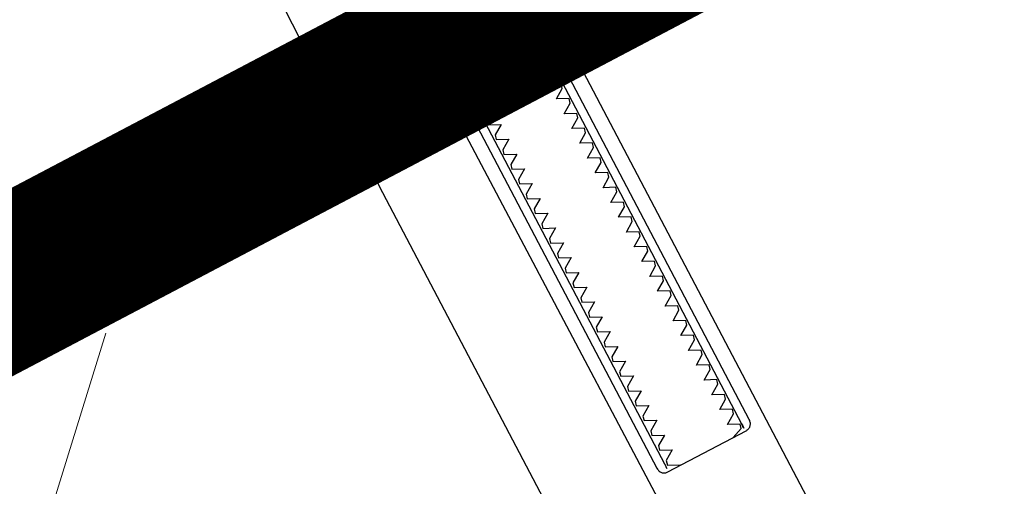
# Model space of a CAD drawing. Header units: metres. Extents: x 7408630 to 7411134, y 5569633 to 5570339.
# Tile 46 of 76: x 7410490.2038 to 7410490.3217, y 5569904.0726 to 5569904.1284. Entities that reach past the tile are written whole.
import ezdxf
from ezdxf.enums import TextEntityAlignment as Align

# ---------------------------------------------------------------- set-up
doc = ezdxf.new("R2010")
doc.units = ezdxf.units.M
doc.header["$MEASUREMENT"] = 0
doc.linetypes.add('HIDDEN2', pattern=[4.762499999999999, 3.175, -1.5875])
doc.layers.add('0-wypos-sanitarne', color=1, linetype='Continuous')
for name, color, linetype, lineweight in [('1_POSADZKA PODZIAŁY', 151, 'Continuous', 0), ('1_POSADZKI COKOŁY', 170, 'Continuous', 0), ('Istn-widok', 1, 'Continuous', 15), ('OPIS POM NOWE', 140, 'Continuous', 5), ('Opis_pom', 9, 'Continuous', 18)]:
    doc.layers.add(name, color=color, linetype=linetype, lineweight=lineweight)
doc.layers.add('Wyburzenia', color=7, linetype='Continuous', lineweight=13, true_color=0xb0b0b0)
doc.styles.add('ARIAL', font='tahoma.ttf')

# ---------------------------------------------------------------- blocks, each defined once
blk = doc.blocks.new('okno 2')
at = {"layer": 'Istn-widok'}
blk.add_lwpolyline([(48605.98171475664, -198714.5611054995), (48354.98171475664, -198714.5611054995)], dxfattribs=at)
blk = doc.blocks.new('A$C19D82A3D')
blk.add_lwpolyline([(5, 10), (10.00000000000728, 15)])
blk = doc.blocks.new('99400_TOP')
for points in [[(0.2001297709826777, 0.1647002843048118), (0.2002560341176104, 0.1557064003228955)], [(0.1688113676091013, 0.1458473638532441), (0.1695974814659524, 0.1455477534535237), (0.1703916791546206, 0.1452702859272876), (0.1711933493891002, 0.1450152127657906), (0.1720018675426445, 0.1447827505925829), (0.1720018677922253, 0.08031715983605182)], [(0.1975719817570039, 0.155726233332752), (0.1974890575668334, 0.1558612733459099), (0.1973859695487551, 0.1559816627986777), (0.1972651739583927, 0.1560843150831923), (0.197129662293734, 0.1561666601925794), (0.1969828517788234, 0.1562261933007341), (0.1968283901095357, 0.1562621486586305), (0.1966708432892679, 0.1562732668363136), (0.1957709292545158, 0.1562646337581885)], [(0.1748331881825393, 0.1423173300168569), (0.1748331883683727, 0.0943173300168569)], [(0.185232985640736, 0.09431733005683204), (0.1852329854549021, 0.1423173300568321)]]:
    blk.add_lwpolyline(points)
for points in [[(0.196474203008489, 0.156581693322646), (0.1962610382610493, 0.1565562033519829), (0.1960458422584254, 0.1564806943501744), (0.1958501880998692, 0.1563513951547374), (0.1956574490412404, 0.1561404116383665, 0.1322312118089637), (0.1955147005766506, 0.1556406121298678), (0.1954635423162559, 0.1490875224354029)], [(0.1988485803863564, 0.1542954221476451), (0.1989777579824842, 0.1542984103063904), (0.1991257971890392, 0.1543104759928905), (0.1992680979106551, 0.1543424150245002), (0.1994052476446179, 0.1543952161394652), (0.1995335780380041, 0.1544676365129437), (0.1996495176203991, 0.1545579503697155), (0.1997513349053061, 0.1546646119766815), (0.2000730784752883, 0.1551156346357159, 0.1584813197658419), (0.2002560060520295, 0.1557062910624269)], [(0.197680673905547, 0.1552832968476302, 0.4153364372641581), (0.1986940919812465, 0.1542930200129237)], [(0.180312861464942, 0.1439259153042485, 0.1257130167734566), (0.1946644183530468, 0.1477392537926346, 0.1214387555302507), (0.1951890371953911, 0.1482294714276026, -0.2621187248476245), (0.2000015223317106, 0.1396802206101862), (0.2000015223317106, 0.05968022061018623, -0.414213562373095), (0.1900015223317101, 0.04968022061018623), (0.187516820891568, 0.04968022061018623, 0.405518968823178), (0.1880019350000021, 0.05017999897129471), (0.1880019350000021, 0.05087999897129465, 0.414213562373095), (0.1875019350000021, 0.05137999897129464), (0.1725019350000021, 0.05137999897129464, 0.414213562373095), (0.1720019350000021, 0.05087999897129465), (0.1720019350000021, 0.05017999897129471, 0.4055189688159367), (0.1724870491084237, 0.04968022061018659, 0.001664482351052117), (0.1599349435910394, 0.04967999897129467)], [(0.1720018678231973, 0.07231715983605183), (0.1720018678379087, 0.06851732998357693, 0.4142135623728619), (0.1722018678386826, 0.06831732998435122), (0.1846190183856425, 0.0683173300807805), (0.1878018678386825, 0.06831733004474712, 0.4142135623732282), (0.1880018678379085, 0.06851733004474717), (0.1880018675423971, 0.1448466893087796), (0.1888489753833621, 0.145098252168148), (0.1896882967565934, 0.145374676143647), (0.1905190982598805, 0.1456757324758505), (0.1913406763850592, 0.146001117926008), (0.1921523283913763, 0.1463505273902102), (0.1929533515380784, 0.1467236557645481), (0.1937430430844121, 0.1471201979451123), (0.1945592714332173, 0.1475620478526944), (0.1946451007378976, 0.1476168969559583), (0.1947280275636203, 0.1476784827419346), (0.1948076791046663, 0.1477465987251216), (0.1948833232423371, 0.1478211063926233), (0.1949541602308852, 0.1479015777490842), (0.1950189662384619, 0.1479867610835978)], [(0.1764747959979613, 0.09331733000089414, 0.1828355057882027), (0.17636514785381, 0.09340682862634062), (0.1751477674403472, 0.09381415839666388, 0.05005514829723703), (0.175001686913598, 0.09407570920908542), (0.1750016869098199, 0.094358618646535, 0.05005512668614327), (0.1751477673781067, 0.09462016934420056), (0.1763651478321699, 0.09502749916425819, 0.7198969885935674), (0.176365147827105, 0.09540682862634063), (0.1751477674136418, 0.09581415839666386, 0.05005514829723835), (0.1750016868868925, 0.09607570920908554), (0.1750016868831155, 0.09635861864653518, 0.05005512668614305), (0.1751477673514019, 0.09662016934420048), (0.1763651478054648, 0.09702749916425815, 0.7198969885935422), (0.1763651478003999, 0.0974068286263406), (0.1751477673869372, 0.09781415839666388, 0.05005514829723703), (0.1750016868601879, 0.09807570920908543), (0.1750016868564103, 0.098358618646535, 0.05005512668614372), (0.1751477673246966, 0.09862016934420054), (0.1763651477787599, 0.09902749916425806, 0.7198969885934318), (0.1763651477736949, 0.09940682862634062), (0.1751477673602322, 0.09981415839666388, 0.05005514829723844), (0.1750016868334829, 0.1000757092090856), (0.1750016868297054, 0.1003586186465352, 0.05005512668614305), (0.1751477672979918, 0.1006201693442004), (0.1763651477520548, 0.1010274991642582, 0.7198969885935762), (0.1763651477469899, 0.1014068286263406), (0.1751477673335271, 0.1018141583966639, 0.05005514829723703), (0.1750016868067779, 0.1020757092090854), (0.1750016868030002, 0.102358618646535, 0.05005512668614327), (0.175147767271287, 0.1026201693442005), (0.1763651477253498, 0.1030274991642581, 0.7198969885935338), (0.1763651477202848, 0.1034068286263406), (0.1751477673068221, 0.1038141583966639, 0.05005514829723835), (0.1750016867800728, 0.1040757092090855), (0.1750016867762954, 0.1043586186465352, 0.05005512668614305), (0.1751477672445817, 0.1046201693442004), (0.1763651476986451, 0.1050274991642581, 0.7198969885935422), (0.1763651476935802, 0.1054068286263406), (0.175147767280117, 0.1058141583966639, 0.05005514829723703), (0.1750016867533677, 0.1060757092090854), (0.1750016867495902, 0.106358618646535, 0.05005512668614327), (0.1751477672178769, 0.1066201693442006), (0.1763651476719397, 0.1070274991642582, 0.7198969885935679), (0.1763651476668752, 0.1074068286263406), (0.175147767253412, 0.1078141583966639, 0.05005514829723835), (0.1750016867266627, 0.1080757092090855), (0.1750016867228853, 0.1083586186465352, 0.05005512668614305), (0.1751477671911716, 0.1086201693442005), (0.1763651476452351, 0.1090274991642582, 0.7198969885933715), (0.1763651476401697, 0.1094068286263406), (0.1751477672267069, 0.1098141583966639, 0.05005514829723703), (0.1750016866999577, 0.1100757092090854), (0.1750016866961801, 0.110358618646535, 0.05005512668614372), (0.1751477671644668, 0.1106201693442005), (0.1763651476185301, 0.1110274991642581, 0.7198969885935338), (0.1763651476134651, 0.1114068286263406), (0.1751477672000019, 0.1118141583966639, 0.05005514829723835), (0.1750016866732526, 0.1120757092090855), (0.1750016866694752, 0.1123586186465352, 0.05005512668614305), (0.175147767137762, 0.1126201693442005), (0.1763651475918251, 0.1130274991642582, 0.7198969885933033), (0.1763651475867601, 0.1134068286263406), (0.1751477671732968, 0.1138141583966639, 0.05005514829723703), (0.1750016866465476, 0.1140757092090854), (0.17500168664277, 0.114358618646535, 0.05005512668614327), (0.1751477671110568, 0.1146201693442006), (0.17636514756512, 0.1150274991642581, 0.7198969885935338), (0.176365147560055, 0.1154068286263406), (0.1751477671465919, 0.1158141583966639, 0.05005514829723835), (0.1750016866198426, 0.1160757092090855), (0.1750016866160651, 0.1163586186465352, 0.05005512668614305), (0.175147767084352, 0.1166201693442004), (0.1763651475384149, 0.1170274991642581, 0.7198969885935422), (0.17636514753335, 0.1174068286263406), (0.1751477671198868, 0.1178141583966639, 0.05005514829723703), (0.1750016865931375, 0.1180757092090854), (0.1750016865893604, 0.118358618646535, 0.05005512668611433), (0.175147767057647, 0.1186201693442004), (0.1763651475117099, 0.1190274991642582, 0.7198969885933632), (0.1763651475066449, 0.1194068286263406), (0.1751477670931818, 0.1198141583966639, 0.05005514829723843), (0.1750016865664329, 0.1200757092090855), (0.175001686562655, 0.1203586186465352, 0.05005512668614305), (0.1751477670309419, 0.1206201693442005), (0.1763651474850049, 0.1210274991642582, 0.7198969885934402), (0.1763651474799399, 0.1214068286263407), (0.1751477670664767, 0.1218141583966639, 0.05005514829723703), (0.1750016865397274, 0.1220757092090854), (0.1750016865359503, 0.122358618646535, 0.05005512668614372), (0.1751477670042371, 0.1226201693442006), (0.1763651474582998, 0.1230274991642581, 0.7198969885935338), (0.1763651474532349, 0.1234068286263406), (0.1751477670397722, 0.1238141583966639, 0.05005514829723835), (0.1750016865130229, 0.1240757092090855), (0.1750016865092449, 0.1243586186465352, 0.05005512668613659), (0.1751477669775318, 0.1246201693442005), (0.1763651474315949, 0.1250274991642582, 0.7198969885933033), (0.1763651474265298, 0.1254068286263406), (0.1751477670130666, 0.125814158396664, 0.05005514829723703), (0.1750016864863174, 0.1260757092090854), (0.1750016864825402, 0.126358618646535, 0.05005512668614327), (0.175147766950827, 0.1266201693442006), (0.1763651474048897, 0.1270274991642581, 0.7198969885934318), (0.1763651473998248, 0.1274068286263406), (0.1751477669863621, 0.127814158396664, 0.05005514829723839), (0.1750016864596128, 0.1280757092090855), (0.1750016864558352, 0.1283586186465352, 0.050055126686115), (0.1751477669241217, 0.1286201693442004), (0.1763651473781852, 0.1290274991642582, 0.719896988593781), (0.1763651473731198, 0.1294068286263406), (0.175147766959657, 0.129814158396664, 0.05005514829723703), (0.1750016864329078, 0.1300757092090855), (0.1750016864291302, 0.130358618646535, 0.05005512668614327), (0.1751477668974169, 0.1306201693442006), (0.1763651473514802, 0.1310274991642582, 0.7198969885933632), (0.1763651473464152, 0.1314068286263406), (0.1751477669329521, 0.131814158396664, 0.05005514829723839), (0.1750016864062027, 0.1320757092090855), (0.1750016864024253, 0.1323586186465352, 0.05005512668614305), (0.1751477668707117, 0.1326201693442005), (0.176365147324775, 0.1330274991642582, 0.7198969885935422), (0.1763651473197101, 0.1334068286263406), (0.1751477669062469, 0.1338141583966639, 0.05005514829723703), (0.1750016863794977, 0.1340757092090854), (0.1750016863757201, 0.134358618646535, 0.05005512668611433), (0.1751477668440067, 0.1346201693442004), (0.1763651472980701, 0.1350274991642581, 0.7198969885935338), (0.1763651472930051, 0.1354068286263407), (0.175147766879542, 0.1358141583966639, 0.05005514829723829), (0.1750016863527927, 0.1360757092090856), (0.1750016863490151, 0.1363586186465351, 0.05005512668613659), (0.1751477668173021, 0.1366201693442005), (0.176365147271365, 0.1370274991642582, 0.7198969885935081), (0.1763651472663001, 0.1374068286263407), (0.1751477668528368, 0.1378141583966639, 0.05005514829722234), (0.1750016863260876, 0.1380757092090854), (0.17500168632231, 0.138358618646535, 0.05005512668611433), (0.1751477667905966, 0.1386201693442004), (0.17636514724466, 0.1390274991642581, 0.7198969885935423), (0.1763651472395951, 0.1394068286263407), (0.1751477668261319, 0.1398141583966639, 0.05005514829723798), (0.1750016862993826, 0.1400757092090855), (0.1750016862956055, 0.1403586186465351, 0.05005512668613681), (0.175147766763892, 0.1406201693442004), (0.1763651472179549, 0.1410274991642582, 0.7198969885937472), (0.17636514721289, 0.1414068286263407), (0.1751477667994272, 0.1418141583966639, 0.05005514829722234), (0.1750016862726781, 0.1420757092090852), (0.1750016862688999, 0.1423586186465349, 0.05005512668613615), (0.1751477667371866, 0.1426201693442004), (0.1763651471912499, 0.1430274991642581, 0.4745941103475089), (0.1764747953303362, 0.1433173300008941)], [(0.1835285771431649, 0.143317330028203, 0.4745939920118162), (0.1836382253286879, 0.1430274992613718), (0.1848556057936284, 0.1426201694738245, 0.0500551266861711), (0.1850016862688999, 0.1423586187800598), (0.1850016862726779, 0.1420757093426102, 0.05005514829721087), (0.1848556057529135, 0.1418141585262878), (0.183638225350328, 0.1414068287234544, 0.7198969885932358), (0.183638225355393, 0.1410274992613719), (0.1848556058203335, 0.1406201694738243, 0.05005512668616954), (0.1850016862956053, 0.14035861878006), (0.1850016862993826, 0.1400757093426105, 0.05005514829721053), (0.1848556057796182, 0.1398141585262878), (0.1836382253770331, 0.1394068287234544, 0.7198969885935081), (0.183638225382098, 0.1390274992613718), (0.1848556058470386, 0.1386201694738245, 0.05005512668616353), (0.18500168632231, 0.1383586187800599), (0.1850016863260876, 0.1380757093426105, 0.05005514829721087), (0.1848556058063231, 0.1378141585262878), (0.1836382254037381, 0.1374068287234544, 0.7198969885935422), (0.1836382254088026, 0.1370274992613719), (0.1848556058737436, 0.1366201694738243, 0.05005512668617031), (0.1850016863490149, 0.1363586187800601), (0.1850016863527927, 0.1360757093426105, 0.05005514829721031), (0.1848556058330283, 0.1358141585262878), (0.1836382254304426, 0.1354068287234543, 0.7198969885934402), (0.1836382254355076, 0.1350274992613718), (0.1848556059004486, 0.1346201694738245, 0.05005512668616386), (0.1850016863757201, 0.1343586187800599), (0.1850016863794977, 0.1340757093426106, 0.05005514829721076), (0.1848556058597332, 0.1338141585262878), (0.1836382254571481, 0.1334068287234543, 0.7198969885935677), (0.1836382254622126, 0.1330274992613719), (0.1848556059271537, 0.1326201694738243, 0.05005512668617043), (0.185001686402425, 0.1323586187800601), (0.1850016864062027, 0.1320757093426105, 0.05005514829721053), (0.1848556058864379, 0.1318141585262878), (0.1836382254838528, 0.1314068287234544, 0.7198969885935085), (0.1836382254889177, 0.1310274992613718), (0.1848556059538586, 0.1306201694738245, 0.05005512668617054), (0.1850016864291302, 0.13035861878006), (0.1850016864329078, 0.1300757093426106, 0.05005514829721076), (0.1848556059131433, 0.1298141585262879), (0.1836382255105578, 0.1294068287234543, 0.7198969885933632), (0.1836382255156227, 0.1290274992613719), (0.1848556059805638, 0.1286201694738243, 0.05005512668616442), (0.1850016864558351, 0.1283586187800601), (0.1850016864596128, 0.1280757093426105, 0.05005514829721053), (0.184855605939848, 0.1278141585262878), (0.1836382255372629, 0.1274068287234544, 0.7198969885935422), (0.1836382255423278, 0.1270274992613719), (0.1848556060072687, 0.1266201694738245, 0.05005512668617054), (0.1850016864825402, 0.12635861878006), (0.1850016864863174, 0.1260757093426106, 0.05005514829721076), (0.1848556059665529, 0.125814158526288), (0.1836382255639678, 0.1254068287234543, 0.7198969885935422), (0.1836382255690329, 0.1250274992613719), (0.1848556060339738, 0.1246201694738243, 0.05005512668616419), (0.1850016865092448, 0.1243586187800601), (0.1850016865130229, 0.1240757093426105, 0.05005514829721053), (0.184855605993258, 0.1238141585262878), (0.183638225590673, 0.1234068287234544, 0.7198969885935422), (0.1836382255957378, 0.1230274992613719), (0.1848556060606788, 0.1226201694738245, 0.05005512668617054), (0.1850016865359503, 0.12235861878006), (0.1850016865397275, 0.1220757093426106, 0.05005514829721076), (0.184855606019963, 0.1218141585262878), (0.1836382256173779, 0.1214068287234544, 0.7198969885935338), (0.1836382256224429, 0.1210274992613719), (0.1848556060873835, 0.1206201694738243, 0.05005512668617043), (0.1850016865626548, 0.12035861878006), (0.185001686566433, 0.1200757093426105, 0.05005514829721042), (0.1848556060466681, 0.1198141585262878), (0.1836382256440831, 0.1194068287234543, 0.7198969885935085), (0.1836382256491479, 0.1190274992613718), (0.1848556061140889, 0.1186201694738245, 0.05005512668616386), (0.1850016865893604, 0.11835861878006), (0.1850016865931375, 0.1180757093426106, 0.05005514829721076), (0.184855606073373, 0.1178141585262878), (0.183638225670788, 0.1174068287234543, 0.7198969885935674), (0.183638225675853, 0.1170274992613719), (0.1848556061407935, 0.1166201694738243, 0.05005512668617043), (0.1850016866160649, 0.11635861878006), (0.1850016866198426, 0.1160757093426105, 0.05005514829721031), (0.1848556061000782, 0.1158141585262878), (0.1836382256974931, 0.1154068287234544, 0.7198969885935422), (0.183638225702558, 0.1150274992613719), (0.1848556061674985, 0.1146201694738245, 0.05005512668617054), (0.18500168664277, 0.11435861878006), (0.1850016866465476, 0.1140757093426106, 0.05005514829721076), (0.1848556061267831, 0.1138141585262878), (0.1836382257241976, 0.1134068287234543, 0.7198969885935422), (0.1836382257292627, 0.1130274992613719), (0.1848556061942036, 0.1126201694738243, 0.05005512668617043), (0.1850016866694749, 0.1123586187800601), (0.1850016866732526, 0.1120757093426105, 0.05005514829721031), (0.1848556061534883, 0.1118141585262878), (0.1836382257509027, 0.1114068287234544, 0.7198969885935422), (0.1836382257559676, 0.1110274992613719), (0.1848556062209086, 0.1106201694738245, 0.05005512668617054), (0.1850016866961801, 0.11035861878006), (0.1850016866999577, 0.1100757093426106, 0.05005514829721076), (0.1848556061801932, 0.1098141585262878), (0.1836382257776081, 0.1094068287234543, 0.7198969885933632), (0.1836382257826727, 0.1090274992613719), (0.1848556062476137, 0.1086201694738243, 0.05005512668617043), (0.185001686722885, 0.1083586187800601), (0.1850016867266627, 0.1080757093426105, 0.05005514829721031), (0.1848556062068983, 0.1078141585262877), (0.1836382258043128, 0.1074068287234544, 0.7198969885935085), (0.1836382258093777, 0.1070274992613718), (0.1848556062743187, 0.1066201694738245, 0.05005512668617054), (0.1850016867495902, 0.10635861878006), (0.1850016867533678, 0.1060757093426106, 0.05005514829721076), (0.1848556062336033, 0.1058141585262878), (0.1836382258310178, 0.1054068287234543, 0.7198969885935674), (0.1836382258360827, 0.1050274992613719), (0.1848556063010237, 0.1046201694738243, 0.05005512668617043), (0.1850016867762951, 0.1043586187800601), (0.1850016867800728, 0.1040757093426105, 0.05005514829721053), (0.1848556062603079, 0.1038141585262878), (0.1836382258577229, 0.1034068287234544, 0.7198969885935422), (0.1836382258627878, 0.1030274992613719), (0.1848556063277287, 0.1026201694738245, 0.05005512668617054), (0.1850016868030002, 0.10235861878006), (0.1850016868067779, 0.1020757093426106, 0.05005514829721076), (0.1848556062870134, 0.1018141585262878), (0.1836382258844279, 0.1014068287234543, 0.7198969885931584), (0.1836382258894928, 0.1010274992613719), (0.1848556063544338, 0.1006201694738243, 0.05005512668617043), (0.1850016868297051, 0.1003586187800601), (0.1850016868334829, 0.1000757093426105, 0.05005514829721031), (0.184855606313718, 0.09981415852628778), (0.1836382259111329, 0.09940682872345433, 0.7198969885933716), (0.1836382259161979, 0.09902749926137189), (0.1848556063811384, 0.0986201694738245, 0.05005512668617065), (0.1850016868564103, 0.09835861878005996), (0.1850016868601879, 0.09807570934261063, 0.05005514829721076), (0.1848556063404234, 0.09781415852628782), (0.183638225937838, 0.0974068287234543, 0.7198969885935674), (0.1836382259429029, 0.0970274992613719), (0.1848556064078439, 0.09662016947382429, 0.05005512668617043), (0.1850016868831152, 0.09635861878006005), (0.1850016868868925, 0.0960757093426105, 0.05005514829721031), (0.1848556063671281, 0.09581415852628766), (0.183638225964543, 0.09540682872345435, 0.7198969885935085), (0.1836382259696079, 0.09502749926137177), (0.1848556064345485, 0.09462016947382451, 0.05005512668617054), (0.1850016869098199, 0.09435861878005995), (0.185001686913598, 0.09407570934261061, 0.05005514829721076), (0.1848556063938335, 0.09381415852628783), (0.183638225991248, 0.0934068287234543, 0.1828356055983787), (0.18352857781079, 0.0933173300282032)]]:
    blk.add_lwpolyline(points, format="xyb")
blk.add_lwpolyline([(0.1954634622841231, 0.1490808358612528), (0.1954634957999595, 0.1490833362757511), (0.1954635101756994, 0.1490844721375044), (0.1954635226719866, 0.1490855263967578), (0.1954635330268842, 0.1490864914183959), (0.1954635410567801, 0.1490873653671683), (0.1954635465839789, 0.1490881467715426), (0.195463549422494, 0.1490888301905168), (0.1954635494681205, 0.1490894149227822), (0.1954635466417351, 0.1490899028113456), (0.1954635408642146, 0.1490902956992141), (0.1954635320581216, 0.1490905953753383), (0.1954635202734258, 0.1490908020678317), (0.1954634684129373, 0.1490909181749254), (0.1954634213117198, 0.1490906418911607), (0.1954633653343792, 0.1490901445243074), (0.1954633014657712, 0.1490894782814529), (0.1954632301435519, 0.1490886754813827), (0.1954631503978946, 0.149087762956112), (0.1954630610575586, 0.1490867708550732), (0.1954628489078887, 0.1490846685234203), (0.1954625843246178, 0.1490826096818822), (0.1954624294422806, 0.1490816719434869), (0.1954622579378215, 0.1490808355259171), (0.1954620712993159, 0.1490801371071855), (0.1954618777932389, 0.1490796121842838), (0.1954616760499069, 0.1490792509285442), (0.1954614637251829, 0.1490790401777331), (0.1954612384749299, 0.1490789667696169), (0.1954609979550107, 0.1490790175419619), (0.1954607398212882, 0.1490791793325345), (0.1954604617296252, 0.1490794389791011), (0.1954598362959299, 0.1490801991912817), (0.1954591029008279, 0.1490811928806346), (0.1954582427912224, 0.1490823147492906), (0.1954572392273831, 0.1490834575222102), (0.1954561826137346, 0.1490844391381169), (0.1954551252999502, 0.1490852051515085), (0.1954540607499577, 0.149085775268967), (0.1954529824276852, 0.1490861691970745), (0.1954518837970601, 0.1490864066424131), (0.1954507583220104, 0.1490865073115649), (0.195449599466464, 0.149086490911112), (0.1954484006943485, 0.1490863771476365), (0.195447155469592, 0.1490861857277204), (0.1954458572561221, 0.149085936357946), (0.1954430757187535, 0.1490853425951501), (0.1954415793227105, 0.1490850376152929), (0.1954400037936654, 0.1490847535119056), (0.1954383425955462, 0.1490845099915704), (0.1954365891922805, 0.1490843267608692), (0.1954346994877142, 0.1490842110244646), (0.1954325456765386, 0.1490841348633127), (0.1954313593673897, 0.1490841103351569), (0.1954300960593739, 0.1490840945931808), (0.1954287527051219, 0.1490840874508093), (0.195427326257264, 0.1490840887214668), (0.1954258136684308, 0.1490840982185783), (0.1954242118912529, 0.1490841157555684), (0.1954225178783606, 0.1490841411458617), (0.1954207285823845, 0.1490841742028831), (0.1954188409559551, 0.1490842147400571), (0.1954168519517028, 0.1490842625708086), (0.1954147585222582, 0.1490843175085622), (0.1954125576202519, 0.1490843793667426), (0.1954102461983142, 0.1490844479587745), (0.1954078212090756, 0.1490845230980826), (0.1954052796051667, 0.1490846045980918), (0.195402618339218, 0.1490846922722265), (0.1953998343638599, 0.1490847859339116), (0.195396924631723, 0.1490848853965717), (0.1953938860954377, 0.1490849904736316), (0.1953907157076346, 0.149085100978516), (0.1953766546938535, 0.1490855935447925), (0.1953727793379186, 0.1490857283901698), (0.1953687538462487, 0.1490858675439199), (0.1953645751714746, 0.1490860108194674), (0.1953602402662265, 0.149086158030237), (0.195355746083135, 0.1490863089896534), (0.1953510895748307, 0.1490864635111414), (0.1953462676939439, 0.1490866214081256), (0.1953412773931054, 0.1490867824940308), (0.1953361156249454, 0.1490869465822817), (0.1953307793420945, 0.1490871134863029), (0.1953252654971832, 0.1490872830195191), (0.195319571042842, 0.1490874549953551), (0.1953136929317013, 0.1490876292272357), (0.1953076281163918, 0.1490878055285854), (0.1953013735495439, 0.149087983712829), (0.1952949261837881, 0.1490881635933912), (0.1952882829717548, 0.1490883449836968), (0.1952814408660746, 0.1490885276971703), (0.195274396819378, 0.1490887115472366), (0.1952671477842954, 0.1490888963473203), (0.1952596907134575, 0.1490890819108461), (0.1952520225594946, 0.1490892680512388), (0.1952441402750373, 0.149089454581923), (0.195236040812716, 0.1490896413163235), (0.1952277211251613, 0.1490898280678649), (0.1952191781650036, 0.149090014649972), (0.1952104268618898, 0.1490902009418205), (0.1952015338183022, 0.1490903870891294), (0.1951925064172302, 0.1490905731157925), (0.1951833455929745, 0.1490907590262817), (0.1951740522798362, 0.1490909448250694), (0.1951646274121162, 0.1490911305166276), (0.1951550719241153, 0.1490913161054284), (0.1951453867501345, 0.149091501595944), (0.1951355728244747, 0.1490916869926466), (0.1951256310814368, 0.1490918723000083), (0.1951155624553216, 0.1490920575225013), (0.1951053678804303, 0.1490922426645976), (0.1950950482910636, 0.1490924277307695), (0.1950846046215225, 0.1490926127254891), (0.1950740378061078, 0.1490927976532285), (0.1950633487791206, 0.1490929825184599), (0.1950525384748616, 0.1490931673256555), (0.1950416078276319, 0.1490933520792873), (0.1950305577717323, 0.1490935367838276), (0.1950193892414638, 0.1490937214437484), (0.1950081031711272, 0.1490939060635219), (0.1949967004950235, 0.1490940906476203), (0.1949851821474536, 0.1490942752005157), (0.1949735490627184, 0.1490944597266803), (0.1949618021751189, 0.1490946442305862), (0.1949499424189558, 0.1490948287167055), (0.1949379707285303, 0.1490950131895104), (0.194925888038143, 0.1490951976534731), (0.1949136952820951, 0.1490953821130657), (0.1949013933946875, 0.1490955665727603), (0.1948889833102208, 0.1490957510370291), (0.1948764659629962, 0.1490959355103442), (0.1948638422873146, 0.1490961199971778), (0.1948511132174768, 0.149096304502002), (0.1948382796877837, 0.149096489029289), (0.1948253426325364, 0.1490966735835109), (0.1948123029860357, 0.1490968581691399), (0.1946931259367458, 0.1490985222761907), (0.1946400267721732, 0.1490992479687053), (0.1945870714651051, 0.1490999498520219), (0.1945606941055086, 0.1491002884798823), (0.1945344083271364, 0.1491006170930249), (0.1945082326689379, 0.1491009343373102), (0.1944821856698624, 0.1491012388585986), (0.1944562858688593, 0.1491015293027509), (0.194430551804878, 0.1491018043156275), (0.1944050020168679, 0.149102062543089), (0.1943796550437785, 0.1491023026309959), (0.194354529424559, 0.1491025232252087), (0.1943296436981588, 0.1491027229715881), (0.1943050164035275, 0.1491029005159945), (0.1942806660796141, 0.1491030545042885), (0.1942686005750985, 0.1491031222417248), (0.1942566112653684, 0.1491031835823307), (0.1942327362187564, 0.1491032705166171), (0.194220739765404, 0.1491033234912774), (0.1942086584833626, 0.1491034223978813), (0.1941964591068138, 0.1491035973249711), (0.1941841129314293, 0.1491038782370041), (0.1941780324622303, 0.1491040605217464), (0.1941721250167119, 0.1491042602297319), (0.1941663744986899, 0.1491044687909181), (0.19416076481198, 0.1491046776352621), (0.1941552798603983, 0.1491048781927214), (0.1941499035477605, 0.1491050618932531), (0.1941446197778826, 0.1491052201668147), (0.1941394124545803, 0.1491053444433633), (0.1941342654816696, 0.1491054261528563), (0.1941292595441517, 0.1491054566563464), (0.1941245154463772, 0.1491054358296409), (0.1941200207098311, 0.1491053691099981), (0.1941157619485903, 0.1491052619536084), (0.194111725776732, 0.1491051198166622), (0.1941078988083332, 0.14910494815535), (0.1941042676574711, 0.1491047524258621), (0.1941008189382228, 0.149104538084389), (0.1940975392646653, 0.1491043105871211), (0.1940944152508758, 0.1491040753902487), (0.1940914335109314, 0.1491038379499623), (0.1940885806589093, 0.1491036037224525), (0.1940858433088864, 0.1491033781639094), (0.19408320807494, 0.1491031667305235), (0.194080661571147, 0.1491029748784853), (0.1940757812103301, 0.1491026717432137), (0.1940710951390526, 0.1491025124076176), (0.1940664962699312, 0.1491025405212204), (0.1940618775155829, 0.1491027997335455), (0.1940595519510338, 0.1491030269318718), (0.1940573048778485, 0.1491033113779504), (0.1940551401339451, 0.1491036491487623), (0.1940530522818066, 0.1491040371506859), (0.1940510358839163, 0.1491044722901), (0.1940490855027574, 0.1491049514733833), (0.194045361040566, 0.149106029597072), (0.1940418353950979, 0.1491072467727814), (0.1940384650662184, 0.1491085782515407), (0.1940352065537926, 0.1491099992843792), (0.1940320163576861, 0.1491114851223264), (0.1940256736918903, 0.1491145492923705), (0.1940224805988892, 0.1491160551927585), (0.1940192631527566, 0.1491174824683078), (0.1940160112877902, 0.1491187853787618), (0.1940127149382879, 0.1491199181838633), (0.1940093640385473, 0.1491208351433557), (0.1940059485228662, 0.1491214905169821), (0.1940042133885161, 0.1491217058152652), (0.1940024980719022, 0.1491218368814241), (0.1940008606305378, 0.1491218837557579), (0.1939993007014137, 0.149121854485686), (0.1939978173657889, 0.1491217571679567), (0.1939964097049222, 0.1491215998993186), (0.1939950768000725, 0.1491213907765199), (0.1939938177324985, 0.1491211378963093), (0.1939926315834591, 0.149120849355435), (0.1939915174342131, 0.1491205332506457), (0.1939894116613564, 0.1491198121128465), (0.1939873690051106, 0.1491189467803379), (0.1939853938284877, 0.1491179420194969), (0.1939834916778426, 0.1491168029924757), (0.1939816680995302, 0.149115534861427), (0.1939799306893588, 0.1491141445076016), (0.1939782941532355, 0.1491126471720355), (0.1939767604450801, 0.1491110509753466), (0.1939753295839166, 0.1491093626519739), (0.1939740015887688, 0.149107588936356), (0.1939727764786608, 0.1491057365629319), (0.1939716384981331, 0.1491037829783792), (0.1939706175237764, 0.1491017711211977), (0.1939697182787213, 0.1490997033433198), (0.1939689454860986, 0.1490975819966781), (0.1939683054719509, 0.1490954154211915), (0.1939678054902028, 0.1490932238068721), (0.1939674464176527, 0.1490910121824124), (0.1939672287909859, 0.1490887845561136), (0.1939671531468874, 0.1490865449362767), (0.1939672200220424, 0.1490842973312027), (0.19396742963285, 0.1490820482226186), (0.193967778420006, 0.1490798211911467), (0.193968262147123, 0.1490776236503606), (0.1939688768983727, 0.1490754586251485), (0.1939696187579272, 0.1490733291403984), (0.1939704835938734, 0.1490712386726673), (0.1939714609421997, 0.1490692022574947), (0.1939725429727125, 0.1490672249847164), (0.1939737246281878, 0.1490653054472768), (0.1939750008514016, 0.1490634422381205), (0.1939763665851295, 0.1490616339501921), (0.1939778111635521, 0.1490598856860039), (0.1939793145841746, 0.1490582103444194), (0.1939808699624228, 0.1490566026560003), (0.1939841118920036, 0.1490535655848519), (0.1939874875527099, 0.1490507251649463), (0.1939909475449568, 0.1490480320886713), (0.1939944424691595, 0.1490454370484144), (0.1940013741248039, 0.1490403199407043), (0.1940047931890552, 0.1490376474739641), (0.1940081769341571, 0.1490347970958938), (0.194011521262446, 0.149031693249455), (0.1940147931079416, 0.1490282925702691), (0.1940178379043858, 0.1490247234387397), (0.1940206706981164, 0.149020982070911), (0.1940233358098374, 0.1490170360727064), (0.1940258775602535, 0.149012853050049), (0.1940283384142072, 0.1490084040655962), (0.1940295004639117, 0.1490061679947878), (0.1940305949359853, 0.1490039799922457), (0.1940326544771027, 0.148999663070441), (0.1940346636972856, 0.1489952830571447), (0.194035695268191, 0.148993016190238), (0.19403676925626, 0.1489906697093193), (0.1940379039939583, 0.148988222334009), (0.1940391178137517, 0.1489856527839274), (0.194040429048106, 0.1489829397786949), (0.194041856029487, 0.1489800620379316), (0.1940434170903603, 0.148976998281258), (0.1940451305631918, 0.1489737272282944), (0.1940470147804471, 0.148970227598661), (0.1940490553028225, 0.1489665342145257), (0.1940512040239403, 0.1489627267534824), (0.1940534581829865, 0.1489587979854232), (0.1940558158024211, 0.1489547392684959), (0.1940582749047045, 0.1489505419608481), (0.1940608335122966, 0.1489461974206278), (0.1940634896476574, 0.1489416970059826), (0.1940662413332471, 0.1489370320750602), (0.1940690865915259, 0.1489321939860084), (0.1940720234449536, 0.1489271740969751), (0.194075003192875, 0.1489220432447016), (0.194080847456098, 0.1489118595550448), (0.1940865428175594, 0.1489017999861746), (0.194092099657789, 0.1488918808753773), (0.1940975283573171, 0.1488821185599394), (0.194102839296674, 0.1488725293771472), (0.1941080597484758, 0.1488630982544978), (0.1941184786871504, 0.1488443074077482), (0.1941392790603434, 0.1488068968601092), (0.1941599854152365, 0.1487697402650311), (0.1941805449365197, 0.148732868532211), (0.1941907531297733, 0.148714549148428), (0.1942009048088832, 0.1486963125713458), (0.1942109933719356, 0.1486781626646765), (0.1942210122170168, 0.1486601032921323), (0.1942309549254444, 0.1486421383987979), (0.1943359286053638, 0.148452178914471), (0.1943450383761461, 0.1484356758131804), (0.1943540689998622, 0.1484193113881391), (0.1943630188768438, 0.1484030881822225), (0.1943718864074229, 0.148387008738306), (0.1943806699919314, 0.1483710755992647), (0.1943893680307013, 0.1483552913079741), (0.1943979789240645, 0.1483396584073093), (0.1944065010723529, 0.1483241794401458), (0.1944149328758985, 0.1483088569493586), (0.1944232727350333, 0.1482936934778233), (0.194431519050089, 0.148278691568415), (0.1944396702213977, 0.1482638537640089), (0.1944477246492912, 0.1482491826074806), (0.1944556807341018, 0.1482346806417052), (0.1944635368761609, 0.148220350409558), (0.1944712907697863, 0.1482061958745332), (0.194478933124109, 0.148192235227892), (0.1944864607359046, 0.1481784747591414), (0.194493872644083, 0.1481649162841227), (0.1945011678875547, 0.1481515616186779), (0.1945083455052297, 0.1481384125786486), (0.1945154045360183, 0.1481254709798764), (0.1945223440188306, 0.1481127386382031), (0.1945291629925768, 0.1481002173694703), (0.1945358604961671, 0.1480879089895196), (0.1945424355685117, 0.1480758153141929), (0.1945488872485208, 0.1480639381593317), (0.1945552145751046, 0.1480522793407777), (0.1945614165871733, 0.1480408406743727), (0.194567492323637, 0.1480296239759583), (0.194573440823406, 0.1480186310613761), (0.1945792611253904, 0.148007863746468), (0.1945849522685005, 0.1479973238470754), (0.1945905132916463, 0.1479870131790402), (0.1945959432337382, 0.147976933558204), (0.1946012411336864, 0.1479670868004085), (0.1946064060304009, 0.1479574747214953), (0.194611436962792, 0.1479480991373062), (0.1946163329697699, 0.1479389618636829), (0.1946210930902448, 0.1479300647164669), (0.1946257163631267, 0.1479214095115), (0.194630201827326, 0.1479129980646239), (0.1946345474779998, 0.1479048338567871), (0.1946387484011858, 0.1478969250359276), (0.1946428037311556, 0.1478892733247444), (0.1946467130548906, 0.1478818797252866), (0.194650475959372, 0.1478747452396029), (0.1946540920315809, 0.1478678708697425), (0.1946575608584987, 0.1478612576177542), (0.1946608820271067, 0.1478549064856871), (0.1946640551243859, 0.1478488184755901), (0.1946670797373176, 0.1478429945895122), (0.1946699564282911, 0.147837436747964), (0.1946726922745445, 0.1478321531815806), (0.1946752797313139, 0.1478271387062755), (0.1946777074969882, 0.147822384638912), (0.1946799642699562, 0.1478178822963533), (0.1946810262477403, 0.1478157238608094), (0.1946820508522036, 0.1478136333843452), (0.194683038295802, 0.1478116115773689), (0.1946839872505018, 0.1478096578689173), (0.1946848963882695, 0.147807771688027), (0.1946857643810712, 0.1478059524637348), (0.1946865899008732, 0.1478041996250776), (0.1946873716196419, 0.147802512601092), (0.1946881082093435, 0.1478008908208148), (0.1946887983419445, 0.1477993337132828), (0.194689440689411, 0.1477978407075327), (0.1946900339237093, 0.1477964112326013), (0.1946905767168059, 0.1477950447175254), (0.1946910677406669, 0.1477937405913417), (0.1946915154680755, 0.1477925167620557), (0.1946919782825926, 0.1477914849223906), (0.1946924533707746, 0.1477906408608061), (0.1946929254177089, 0.1477899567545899), (0.1946933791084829, 0.1477894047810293), (0.1946937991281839, 0.1477889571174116), (0.1946941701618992, 0.1477885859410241), (0.1946944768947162, 0.1477882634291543), (0.1946947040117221, 0.1477879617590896), (0.1946948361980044, 0.1477876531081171), (0.1946948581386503, 0.1477873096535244), (0.1946947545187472, 0.1477869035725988), (0.1946945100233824, 0.1477864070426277), (0.1946941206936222, 0.1477858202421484), (0.1946936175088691, 0.1477852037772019), (0.1946930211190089, 0.1477845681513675), (0.1946916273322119, 0.1477832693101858), (0.1946900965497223, 0.1477819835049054), (0.1946885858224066, 0.1477807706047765), (0.1946878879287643, 0.147780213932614), (0.1946872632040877, 0.1477797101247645), (0.1946867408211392, 0.147779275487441), (0.1946863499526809, 0.1477789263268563), (0.1946861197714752, 0.1477786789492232), (0.1946860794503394, 0.1477785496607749), (0.1946862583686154, 0.1477785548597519), (0.1946864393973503, 0.147778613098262), (0.1946866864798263, 0.1477787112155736), (0.1946870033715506, 0.1477788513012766), (0.1946873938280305, 0.1477790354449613), (0.1946878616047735, 0.1477792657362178), (0.1946884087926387, 0.1477795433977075), (0.1946890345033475, 0.1477798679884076), (0.1946897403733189, 0.1477802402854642), (0.1946905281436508, 0.1477806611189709), (0.1946913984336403, 0.1477811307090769), (0.1946923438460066, 0.1477816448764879), (0.1946933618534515, 0.1477822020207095), (0.1946944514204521, 0.1477828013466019), (0.1946956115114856, 0.1477834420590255, 0.2695572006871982)], format="xyb", close=True)
blk.add_lwpolyline([(0.1853307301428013, 0.1433173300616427), (0.185416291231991, 0.1433142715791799), (0.1855026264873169, 0.1433047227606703), (0.1855886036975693, 0.1432881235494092), (0.1856730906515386, 0.143263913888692), (0.1857549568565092, 0.143231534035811), (0.1858332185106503, 0.1431906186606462), (0.1859071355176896, 0.1431412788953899), (0.1859759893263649, 0.1430836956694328), (0.1860390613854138, 0.1430180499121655), (0.1860959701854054, 0.1429439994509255), (0.1861478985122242, 0.1428585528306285), (0.1861932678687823, 0.1427626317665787), (0.1862299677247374, 0.1426579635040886), (0.1862565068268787, 0.1425467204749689), (0.186272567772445, 0.1424320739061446), (0.1862779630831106, 0.1423173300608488), (0.1862779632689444, 0.09431733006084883), (0.1862725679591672, 0.09420258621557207), (0.1862565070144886, 0.09408793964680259), (0.1862299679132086, 0.0939766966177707), (0.186193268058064, 0.09387202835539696), (0.1861478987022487, 0.09377610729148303), (0.1860959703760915, 0.09369066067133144), (0.1860390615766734, 0.09361661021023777), (0.1859759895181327, 0.0935509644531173), (0.1859071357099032, 0.09349338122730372), (0.1858332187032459, 0.09344404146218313), (0.1857549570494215, 0.09340312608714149), (0.1856730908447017, 0.09337074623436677), (0.1855886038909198, 0.0933465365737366), (0.1855026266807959, 0.09332993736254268), (0.185416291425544, 0.09332038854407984), (0.1853307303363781, 0.09331733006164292), (0.1747479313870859, 0.09331733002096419), (0.1746614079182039, 0.09332038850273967), (0.1745740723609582, 0.09332993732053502), (0.1744870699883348, 0.093346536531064), (0.17440154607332, 0.09337074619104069), (0.174318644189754, 0.09340312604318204), (0.1742393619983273, 0.09344404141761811), (0.1741644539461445, 0.09349338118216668), (0.1740946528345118, 0.09355096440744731), (0.1740306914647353, 0.09361661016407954), (0.1739729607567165, 0.09369066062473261), (0.1739202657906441, 0.09377610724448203), (0.1738742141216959, 0.09387202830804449), (0.1738369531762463, 0.09397669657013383), (0.1738100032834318, 0.09408793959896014), (0.1737936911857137, 0.09420258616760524), (0.1737882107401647, 0.09431733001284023), (0.1737882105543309, 0.1423173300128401), (0.1737936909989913, 0.1424320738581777), (0.1738100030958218, 0.1425467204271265), (0.1738369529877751, 0.1426579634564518), (0.1738742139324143, 0.1427626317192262), (0.1739202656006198, 0.1428585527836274), (0.1739729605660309, 0.1429439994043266), (0.1740306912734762, 0.1430180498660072), (0.1740946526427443, 0.1430836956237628), (0.1741644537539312, 0.1431412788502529), (0.1742393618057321, 0.1431906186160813), (0.1743186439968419, 0.1432315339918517), (0.1744015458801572, 0.143263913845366), (0.1744870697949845, 0.1432881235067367), (0.1745740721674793, 0.1433047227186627), (0.1746614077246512, 0.14331427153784), (0.1747479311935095, 0.1433173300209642)], close=True)
for centre, radius in [((0.1803149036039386, 0.1479830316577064), 0.002474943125), ((0.1803136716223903, 0.1479812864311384), 0.002274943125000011)]:
    blk.add_circle(centre, radius)
for centre, major_axis, ratio, start_param, end_param in [((0.1984635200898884, 0.156179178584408), (-0.0008915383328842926, -0.0004529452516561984), 0.001080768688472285, 6.273740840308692, 6.283185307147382), ((0.198756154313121, 0.1556875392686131), (0.001499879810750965, 1.886076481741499e-05), 0.01155690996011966, 6.276920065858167, 6.283201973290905), ((0.1986806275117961, 0.1552929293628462), (-0.000999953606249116, -9.632515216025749e-06), 0.002359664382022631, 6.276941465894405, 6.283185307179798), ((0.1984880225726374, 0.1542950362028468), (0.0005011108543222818, 4.834388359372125e-06), 0.008666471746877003, 5.127760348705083, 5.491123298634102), ((0.1986806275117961, 0.1552929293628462), (1.346446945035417e-05, -0.0009999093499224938), 0.4031306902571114, 6.273715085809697, 6.283185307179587), ((0.1988303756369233, 0.1552952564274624), (1.820474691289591e-05, -0.0009998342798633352), 0.7026515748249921, 6.271005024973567, 6.283185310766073), ((0.1803080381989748, 0.1444258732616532), (4.796391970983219e-06, -0.0004999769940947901), 0.006243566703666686, 9.369379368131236e-12, 0.008666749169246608), ((0.1748394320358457, 0.142317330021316), (-3.843840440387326e-12, 0.001), 0.006243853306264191, 4.428536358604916e-09, 1.570796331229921), ((0.1852392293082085, 0.1423173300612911), (3.843840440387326e-12, -0.001), 0.006243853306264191, 3.141592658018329, 4.712388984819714), ((0.1748394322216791, 0.09431733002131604), (3.843840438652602e-12, -0.001000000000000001), 0.006243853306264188, 4.712388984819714, 6.283185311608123), ((0.1852392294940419, 0.09431733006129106), (3.843840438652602e-12, -0.001000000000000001), 0.006243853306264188, 4.712388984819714, 6.283185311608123)]:
    blk.add_ellipse(centre, major_axis=major_axis, ratio=ratio, start_param=start_param, end_param=end_param)
blk = doc.blocks.new('A$Cff2eaf8b')
blk.add_blockref('99400_TOP', (-1.93500011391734e-06, -0.08217999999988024))
blk = doc.blocks.new('A$C142d3faa')
at = {"layer": '1_POSADZKA PODZIAŁY'}
h = blk.add_hatch(dxfattribs=at)
h.set_pattern_fill('_USER', color=256, scale=80, double=1, pattern_type=0)
h.set_pattern_definition([(0, (-58931.34199039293, 199163.1944934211), (0, 80), []), (90, (-58931.34199039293, 199163.1944934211), (-80, 4.898587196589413e-15), [])])
h.paths.add_polyline_path([(28.22535916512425, 1045.606190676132), (175.2253591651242, 1045.606190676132), (175.2253591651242, 1273.606190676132), (408.2253591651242, 1273.606190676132), (408.2253591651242, 1588.606190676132), (65.22535916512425, 1588.606190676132), (65.22535916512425, 1464.606190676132), (38.22535945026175, 1464.606190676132), (38.22535945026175, 1191.606190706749), (63.22535916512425, 1191.606190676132), (63.22535915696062, 1179.606190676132), (27.22535916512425, 1179.606190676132)])
at = {"layer": '1_POSADZKI COKOŁY', "color": 180, "true_color": 0x3022f7, "const_width": 2}
blk.add_lwpolyline([(33.22535916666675, 1050.606190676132), (170.2253591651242, 1050.606190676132), (170.2253591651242, 1278.606266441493), (414.2253591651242, 1278.602569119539), (414.2253591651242, 1583.606190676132), (70.22535918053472, 1583.606190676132), (70.22535956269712, 1459.606190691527), (43.22535944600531, 1459.60619060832), (43.22535922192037, 1196.606190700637), (68.22535916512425, 1196.60619067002), (68.22535916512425, 1174.606190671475), (33.22535920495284, 1174.606190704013)], close=True, dxfattribs=at)
at = {"layer": '0-wypos-sanitarne', "xscale": -100, "yscale": 100, "zscale": 100}
blk.add_blockref('A$Cff2eaf8b', (114.7253593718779, 1576.824190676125), dxfattribs=at)
at = {"layer": 'Wyburzenia'}
blk.add_blockref('okno 2', (-48279.75635559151, 200298.1672961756), dxfattribs=at)
at = {"layer": 'Wyburzenia', "linetype": 'HIDDEN2', "ltscale": 3, "xscale": -1, "rotation": 270}
blk.add_blockref('A$C19D82A3D', (76.01003313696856, 1572.539716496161), dxfattribs=at)
at = {"layer": 'OPIS POM NOWE', "style": 'ARIAL'}
for tag, p in [('E1,4', (2085.453509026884, 1677.902724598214)), ('E1,4', (2642.565068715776, 1467.098580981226)), ('E1,4', (2887.554946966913, 1334.669140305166)), ('E1,1', (2346.15172770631, 945.3069204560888)), ('E1,2', (2380.289767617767, 731.4605824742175)), ('E1,4', (3248.926969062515, 423.5622677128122)), ('E1,3', (2269.290473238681, 389.8474601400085)), ('E1,5', (4145.396889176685, -41.41678165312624))]:
    blk.add_attdef(tag, text='', height=23.936, dxfattribs=at).set_placement(p, align=Align.MIDDLE_CENTER)
at = {"layer": 'Opis_pom', "ltscale": 0.7, "style": 'ARIAL'}
for tag, p in [('B1,18', (784.175454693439, 4749.376909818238)), ('B1,21', (1474.160621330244, 4744.552251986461)), ('B1/17', (593.1950013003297, 4721.360037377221)), ('1,23', (2643.879736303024, 4721.360037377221)), ('1,22', (2015.997302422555, 4715.619925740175)), ('A1,1', (-123.2752701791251, 4710.792713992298)), ('B1,1', (2964.213888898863, 4687.194759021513)), ('B1,19', (983.4770436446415, 4684.250472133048)), ('A1,6', (-365.3793687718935, 4657.226791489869)), ('A1,16', (198.2072643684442, 4631.436355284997)), ('B1,20', (1267.194878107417, 4624.632454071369)), ('B1,3', (3298.013043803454, 4567.235815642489)), ('B1,4', (4545.109849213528, 4480.622250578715)), ('A1,5', (-782.1155021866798, 4446.932694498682)), ('A1,2', (-186.9193724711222, 4425.112318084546)), ('A1,15', (198.2072643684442, 4391.000839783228)), ('B1,2', (2872.012077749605, 4302.459186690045)), ('A1,3', (-121.2895641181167, 4150.905633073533)), ('B1,8', (2427.383192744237, 4053.123158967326)), ('B1,6', (4754.926236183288, 3940.334623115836)), ('A1,4', (-837.6792277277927, 3920.772192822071)), ('B1,14', (401.2060605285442, 3890.998977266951)), ('B1,13', (1255.283140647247, 3857.264790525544)), ('B1,5', (4487.887436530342, 3854.524062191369)), ('B1,10', (1961.599271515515, 3852.276071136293)), ('B1,9', (2126.781835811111, 3827.246892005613)), ('B1,7', (3203.179523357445, 3799.68363001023)), ('B1,11', (2118.658790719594, 3658.838670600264)), ('B1,12', (1949.477289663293, 3633.257187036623)), ('C1,2', (2894.604733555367, 3427.283363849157)), ('C1,3', (2160.246723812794, 3198.455877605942)), ('C1,1', (3129.25555325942, 2706.44898945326)), ('C1,4', (2077.339235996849, 2485.413103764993)), ('C1,5', (2131.383208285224, 2180.309788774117)), ('C1,10', (3196.043433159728, 2172.920878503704)), ('C1,9', (3215.995519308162, 1907.634199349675)), ('C1,6', (2168.073843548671, 1819.58528353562)), ('D0,18', (1348.653176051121, 1483.781635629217)), ('C1,8', (2890.195548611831, 1472.29709332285)), ('C1,7', (2247.746238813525, 1432.404889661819)), ('D,03', (680.1466722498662, 1361.206844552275)), ('D0,15', (1769.826019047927, 1360.285680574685)), ('D,07', (301.6534830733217, 1339.208595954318)), ('D0,6', (-189.623502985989, 1299.117330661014)), ('D0,8', (-573.6059719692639, 1280.794415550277)), ('D0,2', (1011.718833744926, 1184.667071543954)), ('D0,4', (520.2942003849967, 1181.603761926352)), ('D0,14', (1790.011409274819, 1156.002015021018)), ('D,05', (264.3299696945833, 1077.697489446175)), ('D0,13', (1760.78024321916, 974.2700197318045)), ('D0,09', (-770.0709432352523, 944.5551283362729)), ('D0,1', (999.9887503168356, 928.6062601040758)), ('D0,10', (-751.0723892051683, 564.5580135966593)), ('D0,11', (-751.0723892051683, 336.7382673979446)), ('D0,12', (198.7439030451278, 306.3970252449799))]:
    blk.add_attdef(tag, text='', height=11.968, dxfattribs=at).set_placement(p, align=Align.MIDDLE_CENTER)

msp = doc.modelspace()

# ---------------------------------------------------------------- block references
at = {"xscale": 0.01, "yscale": 0.01, "zscale": 0.01, "rotation": 27.75854060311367}
msp.add_blockref('A$C142d3faa', (7410496.779402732, 5569889.662845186), dxfattribs=at)

doc.saveas('drawing.dxf')
